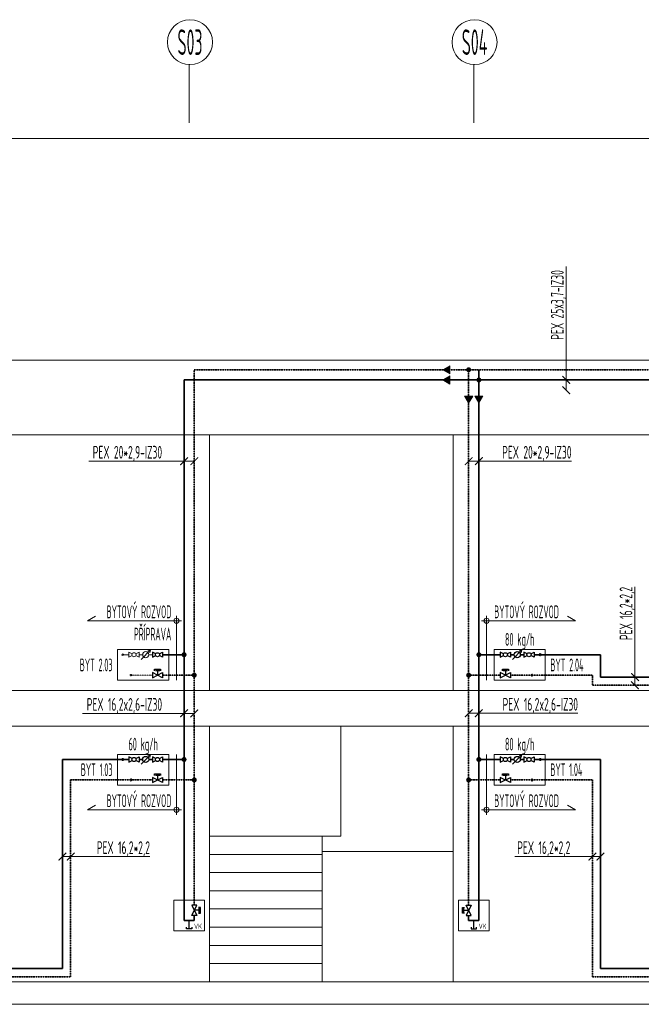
# Model space of a CAD drawing. Header units: millimetres. Extents: x 17747 to 112039, y -74980 to 446921.
# Tile 28 of 256: x 33275 to 39357, y -74980 to -65348. Entities that reach past the tile are written whole.
import ezdxf
from ezdxf.enums import TextEntityAlignment as Align

# ---------------------------------------------------------------- set-up
doc = ezdxf.new("R2010")
doc.units = ezdxf.units.MM
doc.linetypes.add('phl_thick', pattern=[0])
doc.linetypes.add('VERDECKT', pattern=[9.525, 6.35, -3.175])
for name, color, linetype, lineweight in [('JS_VYT_POPIS - OBECNĚ', 7, 'Continuous', 5), ('UT_KOTY - DIMENZE', 7, 'Continuous', 5), ('UT_SCHÉMA_POPIS', 7, 'VERDECKT', 5), ('UT_SCHÉMA_PŘÍVOD', 10, 'Continuous', 35), ('UT_SCHÉMA_SYMBOLY', 7, 'Continuous', 25), ('UT_SCHÉMA_ZPÁTEČKA', 172, 'VERDECKT', 35), ('UT_ZAŘÍZENÍ - ZDROJ', 3, 'Continuous', 35), ('VZT_50 POPIS - OBECNE', 7, 'Continuous', 5)]:
    doc.layers.add(name, color=color, linetype=linetype, lineweight=lineweight)
doc.styles.add('ISO 2.5', font='isocp.shx', dxfattribs={"width": 0.8, "height": 2.5})
doc.styles.add('ISOCP 2.5', font='isocp.shx', dxfattribs={"width": 0.6, "height": 2.5})
doc.styles.add('VZT_POPIS', font='isocp.shx', dxfattribs={"width": 0.6, "height": 125})

# ---------------------------------------------------------------- blocks, each defined once
blk = doc.blocks.new('_ArchTick')
at = {"color": 0, "linetype": 'ByBlock', "const_width": 0.15}
blk.add_lwpolyline([(-0.5, -0.5), (0.5, 0.5)], dxfattribs=at)

msp = doc.modelspace()

# ---------------------------------------------------------------- hatches: boundary and pattern name
at = {"layer": 'UT_SCHÉMA_PŘÍVOD'}
for points in [[(37743, -68872.6, 1), (37792.3, -68872.6, 1)], [(34858.6, -71560.3, 1), (34907.9, -71560.3, 1)], [(37792.3, -71560.3, -1), (37743, -71560.3, -1)], [(34858.6, -72585.3, 1), (34907.9, -72585.3, 1)], [(37792.3, -72585.3, -1), (37743, -72585.3, -1)]]:
    msp.add_hatch(color=256, dxfattribs=at).paths.add_polyline_path(points)
at = {"layer": 'UT_SCHÉMA_ZPÁTEČKA', "ltscale": 0.3}
for points in [[(37692.3, -68772.6, -1), (37643, -68772.6, -1)], [(35007.9, -71760.3, -1), (34958.6, -71760.3, -1)], [(37643, -71760.3, 1), (37692.3, -71760.3, 1)], [(35007.9, -72785.3, -1), (34958.6, -72785.3, -1)], [(37643, -72785.3, 1), (37692.3, -72785.3, 1)]]:
    msp.add_hatch(color=256, dxfattribs=at).paths.add_polyline_path(points)
at = {"layer": 'VZT_50 POPIS - OBECNE', "linetype": 'phl_thick'}
h = msp.add_hatch(color=256, dxfattribs=at)
h.dxf.hatch_style = 1
h.paths.add_polyline_path([(37484.6, -68812.6), (37415.4, -68772.6), (37484.6, -68732.6)])
h = msp.add_hatch(color=256, dxfattribs=at)
h.dxf.hatch_style = 1
h.paths.add_polyline_path([(37484.6, -68912.6), (37415.4, -68872.6), (37484.6, -68832.6)])
h = msp.add_hatch(color=256, dxfattribs=at)
h.dxf.hatch_style = 1
h.paths.add_polyline_path([(37627.7, -69030.9), (37667.7, -69100.2), (37707.7, -69030.9)])
h = msp.add_hatch(color=256, dxfattribs=at)
h.dxf.hatch_style = 1
h.paths.add_polyline_path([(37727.7, -69030.9), (37767.7, -69100.2), (37807.7, -69030.9)])

# ---------------------------------------------------------------- linework, layer by layer
at = {"layer": 'JS_VYT_POPIS - OBECNĚ'}
for p, q in [((34933.3, -66358.3), (34933.3, -65787.9)), ((37717.7, -66358.3), (37717.7, -65787.9))]:
    msp.add_line(p, q, dxfattribs=at)
for centre in [(34941.1, -65567.9), (37725.5, -65567.9)]:
    msp.add_circle(centre, 220, dxfattribs=at)
at = {"layer": 'UT_KOTY - DIMENZE'}
for points in [[(38622.6, -68503.6), (38622.6, -67762.3)], [(38622.6, -68972.6), (38622.6, -68503.6)], [(38622.6, -68872.6), (38622.6, -68503.6)], [(33951.6, -69667), (34693.2, -69667)], [(34983.3, -69667), (34693.2, -69667)], [(34883.3, -69667), (34693.2, -69667)], [(37667.7, -69667), (37932.5, -69667)], [(37767.7, -69667), (37932.5, -69667)], [(37932.5, -69667), (38674.1, -69667)], [(39295, -71466.5), (39295, -70897)], [(39295, -71779.3), (39295, -71466.5)], [(39295, -71859.3), (39295, -71466.5)], [(33888.1, -72134), (34693.2, -72134)], [(34983.3, -72134), (34693.2, -72134)], [(34883.3, -72134), (34693.2, -72134)], [(37667.7, -72132.9), (37932.5, -72132.9)], [(37767.7, -72132.9), (37932.5, -72132.9)], [(37932.5, -72132.9), (38737.6, -72132.9)], [(33693.1, -73535.2), (33980.2, -73535.2)], [(33773.1, -73535.2), (33980.2, -73535.2)], [(33980.2, -73535.2), (34549.7, -73535.2)], [(38118.2, -73535.2), (38687.8, -73535.2)], [(38957.9, -73535.2), (38687.8, -73535.2)], [(38877.9, -73535.2), (38687.8, -73535.2)]]:
    msp.add_lwpolyline(points, dxfattribs=at)
at = {"layer": 'UT_SCHÉMA_PŘÍVOD'}
for p, q in [((37767.7, -68772.6), (37767.7, -74160.3)), ((34883.3, -68872.6), (47777.7, -68872.6)), ((34883.3, -68872.6), (34883.3, -74160.3)), ((34733.3, -71560.3), (34673.5, -71560.3)), ((34733.3, -71560.3), (34883.3, -71560.3)), ((37917.7, -71560.3), (37767.7, -71560.3)), ((37917.7, -71560.3), (37977.4, -71560.3)), ((38077.4, -71560.3), (38112.7, -71560.3)), ((38207.9, -71560.3), (38172.7, -71560.3)), ((38307.9, -71560.3), (38367.7, -71560.3)), ((38375.7, -71560.3), (38957.9, -71560.3)), ((38957.9, -71560.3), (38957.9, -71779.3)), ((38957.9, -71779.3), (45782.9, -71779.3)), ((34275.3, -72585.3), (33693.1, -72585.3)), ((33693.1, -72585.3), (33693.1, -74630.3)), ((34343.1, -72585.3), (34283.3, -72585.3)), ((34443.1, -72585.3), (34478.3, -72585.3)), ((34573.5, -72585.3), (34538.3, -72585.3)), ((34733.3, -72585.3), (34673.5, -72585.3)), ((34883.3, -72585.3), (34733.3, -72585.3)), ((37767.7, -72585.3), (37917.7, -72585.3)), ((37917.7, -72585.3), (37977.4, -72585.3)), ((38077.4, -72585.3), (38112.7, -72585.3)), ((38207.9, -72585.3), (38172.7, -72585.3)), ((38307.9, -72585.3), (38367.7, -72585.3)), ((38375.7, -72585.3), (38957.9, -72585.3)), ((38957.9, -72585.3), (38957.9, -74630.3)), ((34883.3, -74160.3), (34983.3, -74160.3)), ((34983.3, -74160.3), (34983.3, -74110.3)), ((37667.7, -74160.3), (37667.7, -74110.3)), ((37767.7, -74160.3), (37667.7, -74160.3)), ((33693.1, -74630.3), (29168.1, -74630.3)), ((38957.9, -74630.3), (45782.9, -74630.3))]:
    msp.add_line(p, q, dxfattribs=at)
at = {"layer": 'UT_SCHÉMA_PŘÍVOD', "color": 8, "lineweight": 5}
for p, q in [((34343.1, -71560.3), (34283.3, -71560.3)), ((34443.1, -71560.3), (34478.3, -71560.3)), ((34573.5, -71560.3), (34538.3, -71560.3))]:
    msp.add_line(p, q, dxfattribs=at)
msp.add_circle((34283.3, -71560.3), 8, dxfattribs=at)
at = {"layer": 'UT_SCHÉMA_PŘÍVOD'}
for centre in [(38367.7, -71560.3), (34283.3, -72585.3), (38367.7, -72585.3)]:
    msp.add_circle(centre, 8, dxfattribs=at)
at = {"layer": 'UT_SCHÉMA_SYMBOLY', "color": 8, "lineweight": 5}
for p, q in [((34375.2, -71551.4), (34343.1, -71535.3)), ((34343.1, -71535.3), (34343.1, -71585.3)), ((34410.9, -71551.4), (34443.1, -71535.3)), ((34443.1, -71535.3), (34443.1, -71585.3)), ((34343.1, -71585.3), (34375.2, -71569.3)), ((34443.1, -71585.3), (34410.9, -71569.3))]:
    msp.add_line(p, q, dxfattribs=at)
at = {"layer": 'UT_SCHÉMA_SYMBOLY'}
for p, q in [((34605.6, -71551.4), (34573.5, -71535.3)), ((34573.5, -71535.3), (34573.5, -71585.3)), ((34641.4, -71551.4), (34673.5, -71535.3)), ((34673.5, -71535.3), (34673.5, -71585.3)), ((38009.6, -71551.4), (37977.4, -71535.3)), ((37977.4, -71535.3), (37977.4, -71585.3)), ((38045.3, -71551.4), (38077.4, -71535.3)), ((38077.4, -71535.3), (38077.4, -71585.3)), ((38240, -71551.4), (38207.9, -71535.3)), ((38207.9, -71535.3), (38207.9, -71585.3)), ((38275.8, -71551.4), (38307.9, -71535.3)), ((38307.9, -71535.3), (38307.9, -71585.3)), ((34573.5, -71585.3), (34605.6, -71569.3)), ((34673.5, -71585.3), (34641.4, -71569.3)), ((37977.4, -71585.3), (38009.6, -71569.3)), ((38077.4, -71585.3), (38045.3, -71569.3)), ((38207.9, -71585.3), (38240, -71569.3)), ((38307.9, -71585.3), (38275.8, -71569.3)), ((34573.5, -71785.3), (34673.5, -71735.3)), ((34673.5, -71785.3), (34573.5, -71735.3)), ((34573.5, -71735.3), (34573.5, -71785.3)), ((34594.9, -71718.1), (34594.9, -71701.2)), ((34594.9, -71701.2), (34652.1, -71701.2)), ((34602.5, -71714.3), (34644.5, -71714.3)), ((34623.5, -71714.3), (34623.5, -71760.3)), ((34652.1, -71701.2), (34652.1, -71718.1)), ((34673.5, -71735.3), (34673.5, -71785.3)), ((37977.4, -71785.3), (38077.4, -71735.3)), ((38077.4, -71785.3), (37977.4, -71735.3)), ((37977.4, -71735.3), (37977.4, -71785.3)), ((37998.9, -71718.1), (37998.9, -71701.2)), ((37998.9, -71701.2), (38056, -71701.2)), ((38006.4, -71714.3), (38048.4, -71714.3)), ((38027.4, -71714.3), (38027.4, -71760.3)), ((38056, -71701.2), (38056, -71718.1)), ((38077.4, -71735.3), (38077.4, -71785.3)), ((34375.2, -72576.4), (34343.1, -72560.3)), ((34343.1, -72560.3), (34343.1, -72610.3)), ((34343.1, -72610.3), (34375.2, -72594.3)), ((34410.9, -72576.4), (34443.1, -72560.3)), ((34443.1, -72610.3), (34410.9, -72594.3)), ((34443.1, -72560.3), (34443.1, -72610.3)), ((34605.6, -72576.4), (34573.5, -72560.3)), ((34573.5, -72560.3), (34573.5, -72610.3)), ((34573.5, -72610.3), (34605.6, -72594.3)), ((34641.4, -72576.4), (34673.5, -72560.3)), ((34673.5, -72610.3), (34641.4, -72594.3)), ((34673.5, -72560.3), (34673.5, -72610.3)), ((38009.6, -72576.4), (37977.4, -72560.3)), ((37977.4, -72560.3), (37977.4, -72610.3)), ((37977.4, -72610.3), (38009.6, -72594.3)), ((38045.3, -72576.4), (38077.4, -72560.3)), ((38077.4, -72610.3), (38045.3, -72594.3)), ((38077.4, -72560.3), (38077.4, -72610.3)), ((38240, -72576.4), (38207.9, -72560.3)), ((38207.9, -72560.3), (38207.9, -72610.3)), ((38207.9, -72610.3), (38240, -72594.3)), ((38275.8, -72576.4), (38307.9, -72560.3)), ((38307.9, -72610.3), (38275.8, -72594.3)), ((38307.9, -72560.3), (38307.9, -72610.3)), ((34573.5, -72810.3), (34673.5, -72760.3)), ((34673.5, -72810.3), (34573.5, -72760.3)), ((34573.5, -72760.3), (34573.5, -72810.3)), ((34594.9, -72743.1), (34594.9, -72726.2)), ((34594.9, -72726.2), (34652.1, -72726.2)), ((34602.5, -72739.3), (34644.5, -72739.3)), ((34623.5, -72739.3), (34623.5, -72785.3)), ((34652.1, -72726.2), (34652.1, -72743.1)), ((34673.5, -72760.3), (34673.5, -72810.3)), ((37977.4, -72810.3), (38077.4, -72760.3)), ((38077.4, -72810.3), (37977.4, -72760.3)), ((37977.4, -72760.3), (37977.4, -72810.3)), ((37998.9, -72743.1), (37998.9, -72726.2)), ((37998.9, -72726.2), (38056, -72726.2)), ((38006.4, -72739.3), (38048.4, -72739.3)), ((38027.4, -72739.3), (38027.4, -72785.3)), ((38056, -72726.2), (38056, -72743.1)), ((38077.4, -72760.3), (38077.4, -72810.3)), ((34958.3, -74110.3), (35008.3, -74010.3)), ((34958.3, -74010.3), (35008.3, -74110.3)), ((35008.3, -74010.3), (34958.3, -74010.3)), ((35029.3, -74060.3), (34983.3, -74060.3)), ((35042.4, -74031.7), (35025.5, -74031.7)), ((35029.3, -74081.3), (35029.3, -74039.3)), ((35042.4, -74088.9), (35042.4, -74031.7)), ((37608.6, -74088.9), (37608.6, -74031.7)), ((37608.6, -74031.7), (37625.5, -74031.7)), ((37621.7, -74081.3), (37621.7, -74039.3)), ((37621.7, -74060.3), (37667.7, -74060.3)), ((37692.7, -74110.3), (37642.7, -74010.3)), ((37692.7, -74010.3), (37642.7, -74110.3)), ((37642.7, -74010.3), (37692.7, -74010.3)), ((34933.3, -74242.2), (34933.3, -74160.3)), ((35008.3, -74110.3), (34958.3, -74110.3)), ((35025.5, -74088.9), (35042.4, -74088.9)), ((37625.5, -74088.9), (37608.6, -74088.9)), ((37642.7, -74110.3), (37692.7, -74110.3)), ((37717.7, -74242.2), (37717.7, -74160.3)), ((34906.3, -74242.2), (34906.3, -74226.2)), ((34960.3, -74242.2), (34906.3, -74242.2)), ((34960.3, -74226.2), (34960.3, -74242.2)), ((37690.7, -74226.2), (37690.7, -74242.2)), ((37690.7, -74242.2), (37744.7, -74242.2)), ((37744.7, -74242.2), (37744.7, -74226.2))]:
    msp.add_line(p, q, dxfattribs=at)
at = {"layer": 'UT_SCHÉMA_SYMBOLY', "color": 8, "lineweight": 5}
for centre, radius in [((34393.1, -71560.3), 20), ((34508.3, -71560.3), 30)]:
    msp.add_circle(centre, radius, dxfattribs=at)
at = {"layer": 'UT_SCHÉMA_SYMBOLY'}
for centre, radius in [((34623.5, -71560.3), 20), ((38027.4, -71560.3), 20), ((38142.7, -71560.3), 30), ((38257.9, -71560.3), 20), ((34393.1, -72585.3), 20), ((34508.3, -72585.3), 30), ((34623.5, -72585.3), 20), ((38027.4, -72585.3), 20), ((38142.7, -72585.3), 30), ((38257.9, -72585.3), 20)]:
    msp.add_circle(centre, radius, dxfattribs=at)
at = {"layer": 'UT_SCHÉMA_ZPÁTEČKA', "ltscale": 0.3}
for p, q in [((34983.3, -68772.6), (47677.7, -68772.6)), ((34983.3, -68772.6), (34983.3, -74010.3)), ((37667.7, -68772.6), (37667.7, -74010.3)), ((34733.3, -71760.3), (34673.5, -71760.3)), ((34733.3, -71760.3), (34983.3, -71760.3)), ((37917.7, -71760.3), (37667.7, -71760.3)), ((37917.7, -71760.3), (37977.4, -71760.3)), ((38077.4, -71760.3), (38287.7, -71760.3)), ((38295.7, -71760.3), (38877.9, -71760.3)), ((38877.9, -71760.3), (38877.9, -71859.3)), ((38877.9, -71859.3), (46332.9, -71859.3)), ((34355.3, -72785.3), (33773.1, -72785.3)), ((33773.1, -72785.3), (33773.1, -74710.3)), ((34573.5, -72785.3), (34363.3, -72785.3)), ((34733.3, -72785.3), (34673.5, -72785.3)), ((34983.3, -72785.3), (34733.3, -72785.3)), ((37667.7, -72785.3), (37917.7, -72785.3)), ((37917.7, -72785.3), (37977.4, -72785.3)), ((38077.4, -72785.3), (38287.7, -72785.3)), ((38295.7, -72785.3), (38877.9, -72785.3)), ((38877.9, -72785.3), (38877.9, -74710.3)), ((33773.1, -74710.3), (28618.1, -74710.3)), ((38877.9, -74710.3), (46332.9, -74710.3))]:
    msp.add_line(p, q, dxfattribs=at)
at = {"layer": 'UT_SCHÉMA_ZPÁTEČKA', "color": 8, "lineweight": 5, "ltscale": 0.3}
msp.add_line((34573.5, -71760.3), (34363.3, -71760.3), dxfattribs=at)
msp.add_circle((34363.3, -71760.3), 8, dxfattribs=at)
at = {"layer": 'UT_SCHÉMA_ZPÁTEČKA', "ltscale": 0.3}
for centre in [(38287.7, -71760.3), (34363.3, -72785.3), (38287.7, -72785.3)]:
    msp.add_circle(centre, 8, dxfattribs=at)
at = {"layer": 'UT_ZAŘÍZENÍ - ZDROJ', "linetype": 'Continuous', "lineweight": 5}
for p, q in [((34733.3, -71510.3), (34233.3, -71510.3)), ((34233.3, -71510.3), (34233.3, -71810.3)), ((34733.3, -71810.3), (34733.3, -71510.3)), ((37917.7, -71810.3), (37917.7, -71510.3)), ((37917.7, -71510.3), (38417.7, -71510.3)), ((38417.7, -71510.3), (38417.7, -71810.3)), ((34233.3, -71810.3), (34733.3, -71810.3)), ((38417.7, -71810.3), (37917.7, -71810.3)), ((34733.3, -72535.3), (34233.3, -72535.3)), ((34233.3, -72535.3), (34233.3, -72835.3)), ((34733.3, -72835.3), (34733.3, -72535.3)), ((37917.7, -72835.3), (37917.7, -72535.3)), ((37917.7, -72535.3), (38417.7, -72535.3)), ((38417.7, -72535.3), (38417.7, -72835.3)), ((34233.3, -72835.3), (34733.3, -72835.3)), ((38417.7, -72835.3), (37917.7, -72835.3)), ((35083.3, -73960.3), (34783.3, -73960.3)), ((34783.3, -73960.3), (34783.3, -74260.3)), ((35083.3, -74260.3), (35083.3, -73960.3)), ((37567.7, -74260.3), (37567.7, -73960.3)), ((37567.7, -73960.3), (37867.7, -73960.3)), ((37867.7, -73960.3), (37867.7, -74260.3)), ((34783.3, -74260.3), (35083.3, -74260.3)), ((37867.7, -74260.3), (37567.7, -74260.3))]:
    msp.add_line(p, q, dxfattribs=at)
at = {"layer": 'VZT_50 POPIS - OBECNE', "linetype": 'phl_thick'}
for p, q in [((28093.1, -66509.4), (56168, -66509.4)), ((28093.1, -68679.4), (56168, -68679.4)), ((37415.4, -68772.6), (37484.6, -68732.6)), ((37484.6, -68812.6), (37415.4, -68772.6)), ((37484.6, -68732.6), (37484.6, -68812.6)), ((37415.4, -68872.6), (37484.6, -68832.6)), ((37484.6, -68832.6), (37484.6, -68912.6)), ((37484.6, -68912.6), (37415.4, -68872.6)), ((37627.7, -69030.9), (37667.7, -69100.2)), ((37707.7, -69030.9), (37627.7, -69030.9)), ((37667.7, -69100.2), (37707.7, -69030.9)), ((37727.7, -69030.9), (37767.7, -69100.2)), ((37807.7, -69030.9), (37727.7, -69030.9)), ((37767.7, -69100.2), (37807.7, -69030.9)), ((28093.1, -69410.3), (56168, -69410.3)), ((35133.3, -69410.3), (35133.3, -71910.3)), ((37517.7, -69410.3), (37517.7, -71910.3)), ((34808.3, -71178.3), (34808.3, -71810.3)), ((37842.7, -71178.3), (37842.7, -71810.3)), ((33937, -71228.3), (34015, -71183.3)), ((34858.3, -71228.3), (33937, -71228.3)), ((37792.7, -71228.3), (38713.9, -71228.3)), ((38713.9, -71228.3), (38636, -71183.3)), ((38096.4, -71606.6), (38188.9, -71514)), ((38096.4, -71606.6), (38188.9, -71514)), ((38188.9, -71514), (38162.2, -71521.2)), ((38188.9, -71514), (38181.8, -71540.8)), ((28093.1, -71910.3), (56168, -71910.3)), ((36417.7, -71910.3), (37517.7, -71910.3)), ((28093.1, -72260.3), (56168, -72260.3)), ((35133.3, -72260.3), (35133.3, -74760.3)), ((36417.7, -72260.3), (36417.7, -73335.3)), ((37517.7, -72260.3), (37517.7, -74760.3)), ((34462, -72631.6), (34554.5, -72539)), ((34462, -72631.6), (34554.5, -72539)), ((34554.5, -72539), (34527.8, -72546.2)), ((34554.5, -72539), (34547.4, -72565.8)), ((34808.3, -73126.4), (34808.3, -72535.3)), ((37842.7, -73126.4), (37842.7, -72535.3)), ((38096.4, -72631.6), (38188.9, -72539)), ((38096.4, -72631.6), (38188.9, -72539)), ((38188.9, -72539), (38162.2, -72546.2)), ((38188.9, -72539), (38181.8, -72565.8)), ((33937, -73076.4), (34015, -73031.4)), ((34858.3, -73076.4), (33937, -73076.4)), ((37792.7, -73076.4), (38713.9, -73076.4)), ((38713.9, -73076.4), (38636, -73031.4)), ((35133.3, -73335.3), (36233.3, -73335.3)), ((36233.3, -73335.3), (36417.7, -73335.3)), ((36233.3, -73335.3), (36233.3, -74760.3)), ((37517.7, -73485.3), (36233.3, -73485.3)), ((35133.3, -73513.4), (36233.3, -73513.4)), ((35133.3, -73691.6), (36233.3, -73691.6)), ((35133.3, -73869.7), (36233.3, -73869.7)), ((35133.3, -74047.8), (36233.3, -74047.8)), ((35133.3, -74225.9), (36233.3, -74225.9)), ((35133.3, -74404.1), (36233.3, -74404.1)), ((35133.3, -74582.2), (36233.3, -74582.2)), ((28093.1, -74760.3), (56168, -74760.3)), ((35133.3, -74760.3), (36233.3, -74760.3)), ((28093.1, -74980.3), (56168, -74980.3))]:
    msp.add_line(p, q, dxfattribs=at)
at = {"layer": 'VZT_50 POPIS - OBECNE', "color": 8, "linetype": 'phl_thick', "lineweight": 5}
for p, q in [((34462, -71606.6), (34554.5, -71514)), ((34462, -71606.6), (34554.5, -71514)), ((34554.5, -71514), (34527.8, -71521.2)), ((34554.5, -71514), (34547.4, -71540.8))]:
    msp.add_line(p, q, dxfattribs=at)
at = {"layer": 'VZT_50 POPIS - OBECNE', "linetype": 'phl_thick'}
for centre in [(34808.3, -71228.3), (37842.7, -71228.3), (34808.3, -73076.4), (37842.7, -73076.4)]:
    msp.add_circle(centre, 25, dxfattribs=at)

# ---------------------------------------------------------------- block references
at = {"layer": 'UT_KOTY - DIMENZE', "xscale": 75, "yscale": 75, "zscale": 75}
for p, rotation in [((38622.6, -68872.6), 270.0000000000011), ((38622.6, -68972.6), 270.0000000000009), ((37667.7, -69667), 180), ((37767.7, -69667), 180), ((39295, -71779.3), 270), ((39295, -71859.3), 270), ((37667.7, -72132.9), 180), ((37767.7, -72132.9), 180), ((33693.1, -73535.2), 180), ((33773.1, -73535.2), 180)]:
    msp.add_blockref('_ArchTick', p, dxfattribs=dict(at, rotation=rotation))
for p in [(34883.3, -69667), (34983.3, -69667), (34883.3, -72134), (34983.3, -72134), (38877.9, -73535.2), (38957.9, -73535.2)]:
    msp.add_blockref('_ArchTick', p, dxfattribs=at)

# ---------------------------------------------------------------- texts
at = {"layer": 'JS_VYT_POPIS - OBECNĚ', "style": 'VZT_POPIS', "width": 0.5}
for s, p in [('S03', (34941.1, -65567.9)), ('S04', (37725.5, -65567.9))]:
    msp.add_text(s, height=250, dxfattribs=at).set_placement(p, align=Align.MIDDLE_CENTER)
for s, p in [('BYTOVÝ ROZVOD', (34758.3, -71240.8)), ('PŘÍPRAVA', (34758.3, -71458.7)), ('BYTOVÝ ROZVOD', (34758.3, -73088.9))]:
    msp.add_text(s, height=125, dxfattribs=at).set_placement(p, align=Align.BOTTOM_RIGHT)
for p in [(37917.7, -71240.8), (37917.7, -73088.9)]:
    msp.add_text('BYTOVÝ ROZVOD', height=125, dxfattribs=at).set_placement(p, align=Align.BOTTOM_LEFT)
for s, p in [('80 kg/h', (38167.7, -71510.3)), ('60 kg/h', (34483.3, -72535.3)), ('80 kg/h', (38167.7, -72535.3))]:
    msp.add_text(s, height=125, dxfattribs=at).set_placement(p, align=Align.BOTTOM_CENTER)
for s, p in [('BYT 2.03', (34183.3, -71660.3)), ('BYT 1.03', (34183.3, -72685.3))]:
    msp.add_text(s, height=125, dxfattribs=at).set_placement(p, align=Align.MIDDLE_RIGHT)
for s, p in [('BYT 2.04', (38467.7, -71660.3)), ('BYT 1.04', (38467.7, -72685.3))]:
    msp.add_text(s, height=125, dxfattribs=at).set_placement(p, align=Align.MIDDLE_LEFT)
at = {"layer": 'UT_KOTY - DIMENZE', "char_height": 125, "rotation": 90, "style": 'ISOCP 2.5'}
for s, insert, attachment_point in [('PEX 25x3,7-IZ30', (38472.6, -68478.6), 1), ('PEX 16,2*2,2', (39145, -70897), 3)]:
    msp.add_mtext(s, dxfattribs=dict(at, insert=insert, attachment_point=attachment_point))
at = {"layer": 'UT_KOTY - DIMENZE', "char_height": 125, "attachment_point": 3, "style": 'ISOCP 2.5'}
for s, insert in [('PEX 20*2,9-IZ30', (34668.2, -69517)), ('PEX 20*2,9-IZ30', (38674.1, -69517)), ('PEX 16,2x2,6-IZ30', (34668.2, -71984)), ('PEX 16,2x2,6-IZ30', (38737.6, -71982.9)), ('PEX 16,2*2,2', (34549.7, -73385.2)), ('PEX 16,2*2,2', (38662.8, -73385.2))]:
    msp.add_mtext(s, dxfattribs=dict(at, insert=insert))
at = {"layer": 'UT_SCHÉMA_POPIS', "style": 'ISO 2.5', "width": 0.8}
for p in [(35019.4, -74257.2), (37803.8, -74257.2)]:
    msp.add_text('VK', height=50, dxfattribs=at).set_placement(p, align=Align.BOTTOM_CENTER)

doc.saveas('drawing.dxf')
